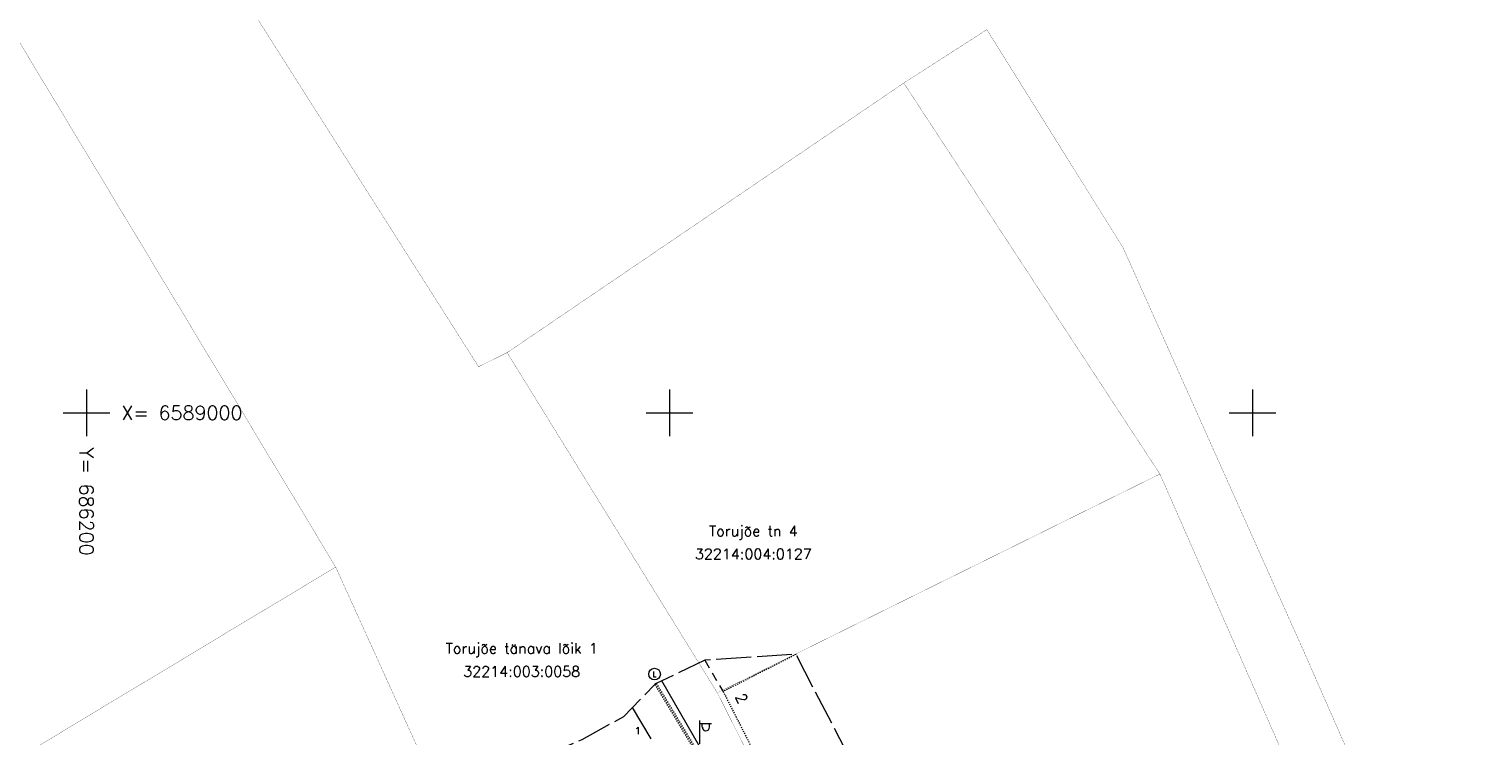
# Model space of a CAD drawing. Header units: metres. Extents: x 685671 to 686635, y 6588408 to 6589199.
# Tile 31 of 34: x 686195 to 686320, y 6588972 to 6589033. Entities that reach past the tile are written whole.
import ezdxf
from ezdxf.enums import TextEntityAlignment as Align

# ---------------------------------------------------------------- set-up
doc = ezdxf.new("R2010")
doc.units = ezdxf.units.M
for name, pattern in [('Kohtla-Järve PPA ühishoone G20$0$AAREKIVI', [0.02001, 0.01, -1e-05, 0.01]), ('Kohtla-Järve PPA ühishoone G20$0$ASFBET', [2.5, 1.5, -1]), ('Kohtla-Järve PPA ühishoone G20$0$HOONEKP', [0.02001, 0.01, -1e-05, 0.01]), ('Kohtla-Järve PPA ühishoone G20$0$KATASTRIPIIR', [7, 4, -1, 1, -1]), ('Kohtla-Järve PPA ühishoone G20$0$TOOPIIR', [7, 6, -1])]:
    doc.linetypes.add(name, pattern=pattern)
for name, color, linetype, lineweight in [('Kohtla-Järve PPA ühishoone G20$0$HOONE', 250, 'Continuous', 13), ('Kohtla-Järve PPA ühishoone G20$0$KAEV', 250, 'Continuous', 13), ('Kohtla-Järve PPA ühishoone G20$0$MPOHULIIN', 250, 'Continuous', 13), ('Kohtla-Järve PPA ühishoone G20$0$PIIR', 224, 'Continuous', 13), ('Kohtla-Järve PPA ühishoone G20$0$POST', 250, 'Continuous', 13), ('Kohtla-Järve PPA ühishoone G20$0$SKTRASS', 250, 'Continuous', 13), ('Kohtla-Järve PPA ühishoone G20$0$TEE', 250, 'Continuous', 13), ('Kohtla-Järve PPA ühishoone G20$0$TORUNR', 250, 'Continuous', 13), ('Kohtla-Järve PPA ühishoone G20$0$VORK', 250, 'Continuous', 13)]:
    doc.layers.add(name, color=color, linetype=linetype, lineweight=lineweight)
doc.layers.add('Kohtla-Järve PPA ühishoone G20$0$MOOTPIIR', color=250, linetype='Continuous', lineweight=13, plot=False)
doc.styles.add('Kohtla-Järve PPA ühishoone G20$0$romanc', font='romanc.shx')
doc.styles.add('Kohtla-Järve PPA ühishoone G20$0$romans', font='romans.shx')
doc.linetypes.add('Kohtla-Järve PPA ühishoone G20$0$-SK-', pattern='A,10,-1.5,["SK",Kohtla-Järve PPA ühishoone G20$0$romans,S=1.4,R=0,X=-1.4,Y=-0.7],-1.5,10,-3', length=26)
doc.linetypes.add('Kohtla-Järve PPA ühishoone G20$0$MP_OHL', pattern='A,10,[138,mkm.shx,S=1,R=0,X=0,Y=0],6,[138,mkm.shx,S=1,R=180,X=0,Y=0],15', length=31)

# ---------------------------------------------------------------- blocks, each defined once
blk = doc.blocks.new('Kohtla-Järve PPA ühishoone G20$0$VAPOST')
at = {"color": 0}
for p, q in [((0, 0.5), (0, 4.5)), ((0, 4), (2, 4)), ((0.45, 3.36), (0.45, 4)), ((1.68, 3.36), (1.68, 4))]:
    blk.add_line(p, q, dxfattribs=at)
blk.add_arc((1.07, 3.36), 0.613, 180, 0, dxfattribs=at)
blk = doc.blocks.new('Kohtla-Järve PPA ühishoone G20$0$TUKAEV')
at = {"color": 0, "linetype": 'Continuous'}
blk.add_circle((0, 0), 1, dxfattribs=at)
at = {"color": 0, "style": 'Kohtla-Järve PPA ühishoone G20$0$romanc'}
blk.add_text('L', height=0.9, dxfattribs=at).set_placement((0, 0), align=Align.MIDDLE_CENTER)
blk = doc.blocks.new('Kohtla-Järve PPA ühishoone G20$0$VKORIS')
at = {"color": 0, "linetype": 'Continuous'}
for p, q in [((0, 4), (0, -4)), ((-4, 0), (4, 0))]:
    blk.add_line(p, q, dxfattribs=at)
blk = doc.blocks.new('Kohtla-Järve PPA ühishoone G20')
at = {"layer": 'Kohtla-Järve PPA ühishoone G20$0$HOONE', "linetype": 'Kohtla-Järve PPA ühishoone G20$0$HOONEKP', "ltscale": 0.5, "flags": 128}
blk.add_lwpolyline([(686260.85, 6588979.27), (686254.6, 6588976.09), (686271.32, 6588943.13), (686281.67, 6588948.33), (686281.25, 6588949.16), (686293.43, 6588955.34), (686294.17, 6588954.66), (686296.6, 6588955.94), (686296.51, 6588956.9), (686303.48, 6588960.37), (686302.61, 6588962.09)], dxfattribs=at)
at = {"layer": 'Kohtla-Järve PPA ühishoone G20$0$MOOTPIIR', "linetype": 'Kohtla-Järve PPA ühishoone G20$0$TOOPIIR', "ltscale": 0.5, "flags": 128}
blk.add_lwpolyline([(686197.58, 6588923.74), (686208.04, 6588905.5), (686210.46, 6588893.94), (686211.56, 6588893.54), (686213.91, 6588885.55), (686215.84, 6588886.04), (686227.99, 6588887.66), (686242.4, 6588889.66), (686255.43, 6588891.97), (686264.24, 6588890.26), (686271.98, 6588880.73), (686278.88, 6588881.8), (686286.48, 6588881.08), (686287.78, 6588878.48), (686290.68, 6588875.17), (686292.56, 6588876.06), (686292.67, 6588876.12), (686293.03, 6588876.41), (686297.21, 6588878.46), (686301.01, 6588880.7), (686301.14, 6588887.42), (686298.66, 6588892.74), (686299.9, 6588895.08), (686304.38, 6588898.67), (686309.54, 6588901.66), (686309.61, 6588901.78), (686315.97, 6588906.39), (686328.27, 6588920.16), (686326.16, 6588925.64), (686322.4, 6588927.46), (686321.53, 6588930.47), (686321.46, 6588930.61), (686317.76, 6588934.06), (686317.59, 6588935.82), (686313.39, 6588945.17), (686310.19, 6588952.92), (686309.24, 6588955.57), (686308.55, 6588957.74), (686308.16, 6588958.76), (686302.61, 6588962.09), (686272.87, 6588956.03), (686260.85, 6588979.27), (686253.03, 6588978.77), (686248.87, 6588976.77), (686248.75, 6588976.69), (686246.05, 6588973.92), (686242.49, 6588971.94), (686238.32, 6588970.16), (686233.87, 6588968.18), (686233.73, 6588968.13), (686226.92, 6588964.76), (686230.76, 6588952.36), (686228.5, 6588944.72), (686215.24, 6588939), (686204.14, 6588936.45), (686202.61, 6588937.07), (686198.58, 6588930.67), (686199.29, 6588929.1), (686199.44, 6588926.94), (686197.57, 6588923.89)], close=True, dxfattribs=at)
at = {"layer": 'Kohtla-Järve PPA ühishoone G20$0$MPOHULIIN', "linetype": 'Kohtla-Järve PPA ühishoone G20$0$MP_OHL', "ltscale": 0.5, "flags": 128}
blk.add_lwpolyline([(686236.47, 6588958.95), (686252.59, 6588971.34), (686249.34, 6588976.99)], dxfattribs=at)
at = {"layer": 'Kohtla-Järve PPA ühishoone G20$0$PIIR', "color": 1, "linetype": 'Kohtla-Järve PPA ühishoone G20$0$KATASTRIPIIR', "ltscale": 0.5, "const_width": 0.02, "flags": 128}
for points in [[(686089.97, 6589185.64), (686101.75, 6589165.95), (686114.42, 6589145.51), (686117.13, 6589147.19), (686140.49, 6589110.81), (686143.62, 6589105.83), (686148.29, 6589108.78), (686166.65, 6589080.25), (686159.67, 6589075.86), (686164.88, 6589067.51), (686160.51, 6589064.81), (686155.25, 6589073.08), (686115.88, 6589048.29), (686124.6, 6589032.95), (686175.99, 6589062.09), (686209.55, 6589006.42), (686221.38, 6588986.76), (686238.78, 6588948.4), (686271.24, 6588941.96), (686254.1, 6588975.98), (686236.08, 6589005.15), (686233.63, 6589003.94), (686212.64, 6589036.98), (686202.11, 6589055.16), (686179.49, 6589090.56), (686163.34, 6589115.84), (686146.65, 6589141.96), (686138.57, 6589154.6), (686136.41, 6589153.22), (686116.3, 6589184.7), (686118.68, 6589186.22), (686110.59, 6589198.85), (686089.97, 6589185.64)], [(686271.24, 6588941.96), (686274.8, 6588910.49), (686281.75, 6588894.04), (686292.44, 6588898.66), (686416.19, 6588951.3), (686435.7, 6588964.79), (686472.6, 6588990.29), (686498.85, 6589008.46), (686518.91, 6589022.29), (686532.44, 6589031.75), (686572.57, 6589059.8), (686611.97, 6589090.97), (686626.25, 6589101.21), (686635.39, 6589107.43), (686615.81, 6589135.24), (686598.86, 6589117.58), (686585.37, 6589109.52), (686566.55, 6589091.66), (686546.39, 6589114.05), (686548.86, 6589103.47), (686563.17, 6589085.58), (686523.59, 6589054.03), (686510.37, 6589072.45), (686501.7, 6589085.57), (686497.99, 6589083.57), (686516.87, 6589052.43), (686494.84, 6589038.24), (686476.07, 6589029.8), (686448.55, 6589018.51), (686404.07, 6589000.33), (686402.97, 6589002.64), (686353.05, 6588981.67), (686354.24, 6588979.13), (686312.39, 6588961.3), (686304.43, 6588979.43), (686288.88, 6589014.17), (686277.21, 6589032.85), (686270.09, 6589028.27), (686292.05, 6588994.74), (686307.6, 6588959.35), (686271.24, 6588941.96)], [(686236.08, 6589005.15), (686254.1, 6588975.98), (686292.05, 6588994.74), (686270.09, 6589028.27), (686236.08, 6589005.15)], [(686292.05, 6588994.74), (686254.1, 6588975.98), (686271.24, 6588941.96), (686307.6, 6588959.35), (686292.05, 6588994.74)], [(686130.81, 6588924.43), (686238.78, 6588948.4), (686221.38, 6588986.76), (686195.59, 6588971.24), (686169.81, 6588955.72), (686174.89, 6588948.85), (686130.81, 6588924.43)]]:
    blk.add_lwpolyline(points, dxfattribs=at)
at = {"layer": 'Kohtla-Järve PPA ühishoone G20$0$SKTRASS', "linetype": 'Kohtla-Järve PPA ühishoone G20$0$-SK-', "ltscale": 0.5, "flags": 128}
blk.add_lwpolyline([(686246.81, 6588974.71), (686248.41, 6588972.04)], dxfattribs=at)
at = {"layer": 'Kohtla-Järve PPA ühishoone G20$0$TEE', "linetype": 'Kohtla-Järve PPA ühishoone G20$0$ASFBET', "ltscale": 0.5, "flags": 128}
blk.add_lwpolyline([(686253.03, 6588978.77), (686254.6, 6588976.09)], dxfattribs=at)
at = {"layer": 'Kohtla-Järve PPA ühishoone G20$0$TEE', "linetype": 'Kohtla-Järve PPA ühishoone G20$0$AAREKIVI', "ltscale": 0.5, "flags": 128}
for points in [[(686248.75, 6588976.69), (686255.69, 6588965.2), (686261.94, 6588952.8), (686267, 6588943.03), (686267.93, 6588941.23), (686268.89, 6588940.1), (686270.33, 6588939.48), (686272.26, 6588939.51), (686273.71, 6588939.75), (686276.06, 6588940.48), (686284.43, 6588942.87), (686297.28, 6588946.64), (686308.19, 6588949.86), (686309.39, 6588950.53), (686310.04, 6588951.45)], [(686248.87, 6588976.77), (686255.82, 6588965.28), (686262.08, 6588952.87), (686267.13, 6588943.1), (686268.06, 6588941.31), (686268.99, 6588940.23), (686270.36, 6588939.63), (686272.25, 6588939.66), (686273.68, 6588939.9), (686276.02, 6588940.62), (686284.39, 6588943.02), (686297.24, 6588946.78), (686308.13, 6588950), (686309.29, 6588950.65), (686309.92, 6588951.54)]]:
    blk.add_lwpolyline(points, dxfattribs=at)
at = {"layer": 'Kohtla-Järve PPA ühishoone G20$0$KAEV', "ltscale": 0.5, "xscale": 0.5, "yscale": 0.5, "zscale": 0.5}
blk.add_blockref('Kohtla-Järve PPA ühishoone G20$0$TUKAEV', (686248.72, 6588977.58), dxfattribs=at)
at = {"layer": 'Kohtla-Järve PPA ühishoone G20$0$POST', "ltscale": 0.5, "xscale": 0.5, "yscale": 0.5, "zscale": 0.5}
blk.add_blockref('Kohtla-Järve PPA ühishoone G20$0$VAPOST', (686252.59, 6588971.34), dxfattribs=at)
at = {"layer": 'Kohtla-Järve PPA ühishoone G20$0$VORK', "xscale": 0.5, "yscale": 0.5, "zscale": 0.5}
for p in [(686200, 6589000), (686250, 6589000), (686300, 6589000)]:
    blk.add_blockref('Kohtla-Järve PPA ühishoone G20$0$VKORIS', p, dxfattribs=at)
at = {"layer": 'Kohtla-Järve PPA ühishoone G20$0$HOONE', "linetype": 'Continuous', "style": 'Kohtla-Järve PPA ühishoone G20$0$romanc'}
blk.add_text('2', height=0.9, rotation=295.6881, dxfattribs=at).set_placement((686256.18, 6588975.51), align=Align.MIDDLE_CENTER)
at = {"layer": 'Kohtla-Järve PPA ühishoone G20$0$PIIR', "color": 73, "ltscale": 0.5, "style": 'Kohtla-Järve PPA ühishoone G20$0$romans'}
for s, p in [('Torujõe tn 4', (686257.19, 6588989.73)), ('32214:004:0127', (686257.19, 6588987.88)), ('Torujõe tänava lõik 1', (686237.33, 6588979.66)), ('32214:003:0058', (686237.33, 6588977.81))]:
    blk.add_text(s, height=0.9, dxfattribs=at).set_placement(p, align=Align.MIDDLE)
at = {"layer": 'Kohtla-Järve PPA ühishoone G20$0$TORUNR', "style": 'Kohtla-Järve PPA ühishoone G20$0$romanc'}
blk.add_text('1', height=0.6, dxfattribs=at).set_placement((686247.28, 6588972.74), align=Align.MIDDLE_CENTER)
at = {"layer": 'Kohtla-Järve PPA ühishoone G20$0$VORK', "ltscale": 0.5, "style": 'Kohtla-Järve PPA ühishoone G20$0$romans'}
blk.add_text('X= 6589000', height=1.2, dxfattribs=at).set_placement((686203, 6589000), align=Align.MIDDLE_LEFT)
blk.add_text('Y= 686200', height=1.2, rotation=270, dxfattribs=at).set_placement((686200, 6588997), align=Align.MIDDLE_LEFT)

msp = doc.modelspace()

# ---------------------------------------------------------------- block references
at = {"color": 251, "true_color": 0x636466}
msp.add_blockref('Kohtla-Järve PPA ühishoone G20', (0, 0), dxfattribs=at)

doc.saveas('drawing.dxf')
